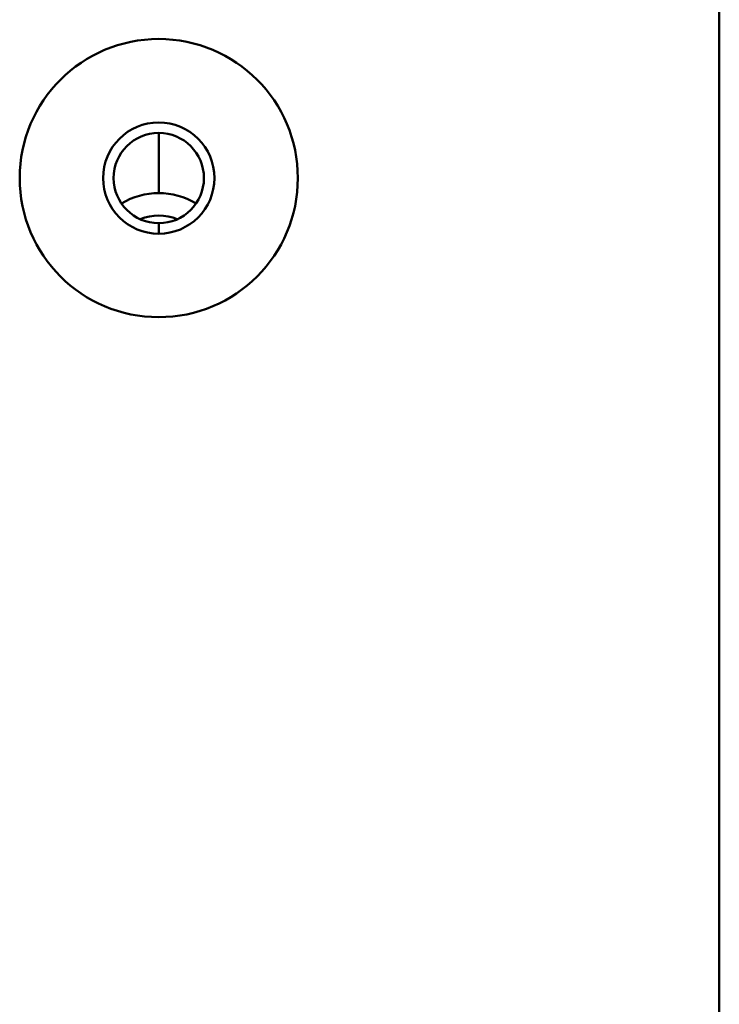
# Model space of a CAD drawing. Header units: inches. Extents: x 2.9 to 75, y -2.3 to 43.7.
# Tile 152 of 155: x 66.2 to 66.8, y 37.6 to 38.5. Entities that reach past the tile are written whole.
import ezdxf

# ---------------------------------------------------------------- set-up
doc = ezdxf.new("R2010")
doc.units = ezdxf.units.IN
doc.header["$MEASUREMENT"] = 0
doc.layers.add('Visible Edges(ROSSANSI)', color=7, linetype='Continuous', lineweight=50)
doc.layers.add('Visible Tangent Edges(ROSSANSI)', color=7, linetype='Continuous', lineweight=50)

msp = doc.modelspace()

# ---------------------------------------------------------------- linework, layer by layer
at = {"layer": 'Visible Edges(ROSSANSI)'}
msp.add_line((66.80418, 38.8163), (66.80418, 35.42796), dxfattribs=at)
for radius in [0.125, 0.125, 0.05, 0.04057]:
    msp.add_circle((66.30038, 38.3212), radius, dxfattribs=at)
for major_axis, start_param, end_param in [((0.06201, 0), 0.998957, 2.142635), ((0.04057, 0), 1.149051, 1.992541)]:
    msp.add_ellipse((66.30038, 38.24941), major_axis=major_axis, ratio=0.939693, start_param=start_param, end_param=end_param, dxfattribs=at)
at = {"layer": 'Visible Tangent Edges(ROSSANSI)'}
for points in [[(66.30038, 38.30768), (66.30038, 38.32982), (66.30038, 38.34965), (66.30038, 38.36177)], [(66.30038, 38.2712), (66.30038, 38.27406), (66.30038, 38.27719), (66.30038, 38.28064)]]:
    msp.add_open_spline(points, degree=3, dxfattribs=at)

doc.saveas('drawing.dxf')
